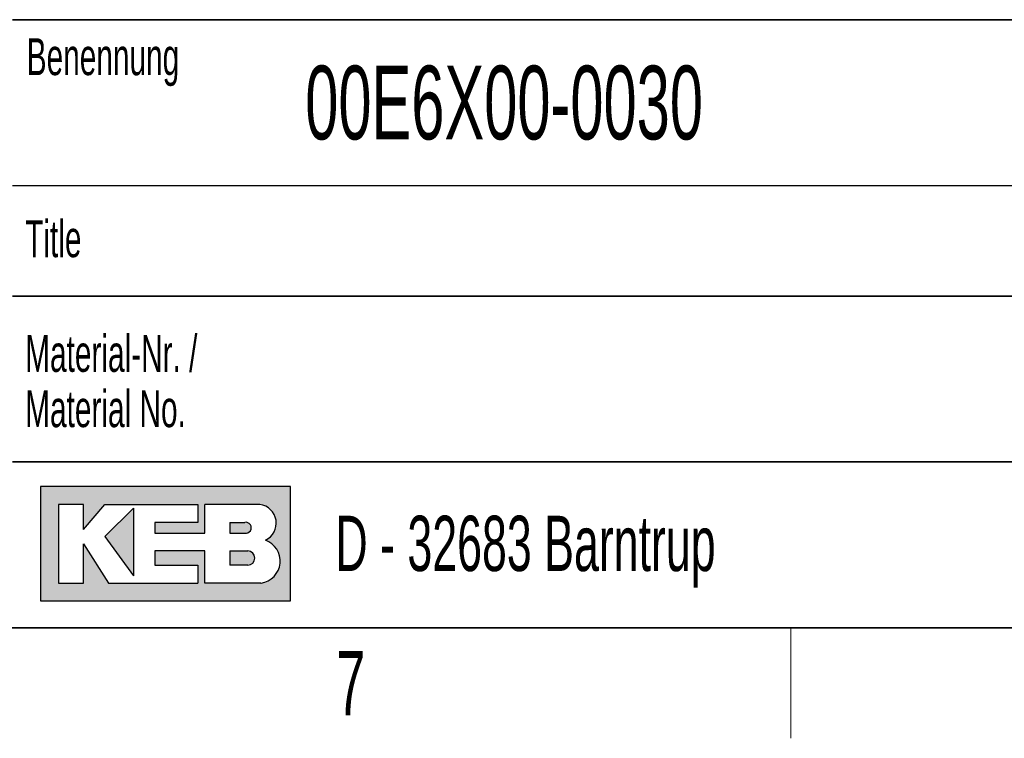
# Model space of a CAD drawing. Header units: millimetres. Extents: x 5 to 418, y 2 to 292.
# Tile 12 of 31: x 318 to 372, y 6 to 45. Entities that reach past the tile are written whole.
import ezdxf

# ---------------------------------------------------------------- set-up
doc = ezdxf.new("R2010")
doc.units = ezdxf.units.MM
doc.layers.add('SLD-0', color=7, linetype='Continuous')
doc.styles.add('SLDTEXTSTYLE0', font='TXT', dxfattribs={"width": 0.605})

msp = doc.modelspace()

# ---------------------------------------------------------------- hatches: boundary and pattern name
at = {"linetype": 'Continuous'}
h = msp.add_hatch(color=7, dxfattribs=at)
h.paths.add_polyline_path([(319.519086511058, 13.45626988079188), (333.083981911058, 13.45626988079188), (333.083981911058, 19.65736492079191), (319.519086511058, 19.65736492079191)], flags=0)
edge = h.paths.add_edge_path(flags=0)
edge.add_arc((331.3188604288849, 15.61738520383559), 1.20464082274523, -81.72003226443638, 70.1709600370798, ccw=False)
edge.add_line((331.4923410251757, 14.42530131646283), (331.480008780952, 14.42519098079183))
edge.add_line((331.480008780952, 14.42519098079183), (328.4331606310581, 14.42519098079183))
edge.add_line((328.4331606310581, 14.42519098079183), (328.4331606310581, 16.16924896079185))
edge.add_line((328.4331606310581, 16.16924896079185), (325.7201815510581, 16.16924896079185))
edge.add_line((325.7201815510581, 16.16924896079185), (325.7201815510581, 15.39411208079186))
edge.add_line((325.7201815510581, 15.39411208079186), (328.0455921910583, 15.39411208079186))
edge.add_line((328.0455921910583, 15.39411208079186), (328.0455921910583, 14.42519098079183))
edge.add_line((328.0455921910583, 14.42519098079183), (323.2009866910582, 14.42519098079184))
edge.add_line((323.2009866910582, 14.42519098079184), (321.8444971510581, 16.55681740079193))
edge.add_line((321.8444971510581, 16.55681740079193), (321.8444971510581, 14.42519098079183))
edge.add_line((321.8444971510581, 14.42519098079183), (320.4880076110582, 14.42519098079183))
edge.add_line((320.4880076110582, 14.42519098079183), (320.4880076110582, 18.68844382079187))
edge.add_line((320.4880076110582, 18.68844382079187), (321.8444971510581, 18.68844382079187))
edge.add_line((321.8444971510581, 18.68844382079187), (321.8444971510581, 17.33195428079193))
edge.add_line((321.8444971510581, 17.33195428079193), (323.0072024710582, 18.68844382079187))
edge.add_line((323.0072024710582, 18.68844382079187), (328.0455921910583, 18.68844382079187))
edge.add_line((328.0455921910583, 18.68844382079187), (328.0455921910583, 17.71952272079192))
edge.add_line((328.0455921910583, 17.71952272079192), (325.7201815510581, 17.71952272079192))
edge.add_line((325.7201815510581, 17.71952272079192), (325.7201815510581, 17.13817006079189))
edge.add_line((325.7201815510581, 17.13817006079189), (328.4331606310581, 17.13817006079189))
edge.add_line((328.4331606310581, 17.13817006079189), (328.4331606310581, 18.68844382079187))
edge.add_line((328.4331606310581, 18.68844382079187), (331.4242487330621, 18.68844382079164))
edge.add_line((331.4242487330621, 18.68844382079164), (331.4256482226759, 18.68844382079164))
edge.add_line((331.4256482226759, 18.68844382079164), (331.4259454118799, 18.68845828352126))
edge.add_arc((331.2860949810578, 17.67430640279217), 1.023749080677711, -64.45894120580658, 82.14849338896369, ccw=False)
msp.add_hatch(color=7, dxfattribs=at).paths.add_polyline_path([(324.5574762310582, 14.81275942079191), (324.557476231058, 18.49465960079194), (323.0072024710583, 16.94438584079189)], flags=0)
h = msp.add_hatch(color=7, dxfattribs=at)
edge = h.paths.add_edge_path(flags=0)
edge.add_line((329.7896501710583, 17.13817006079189), (330.6013652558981, 17.13817006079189))
edge.add_arc((330.6568434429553, 17.42884639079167), 0.2959232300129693, 259.1945394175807, 460.8054605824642)
edge.add_line((330.6013652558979, 17.71952272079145), (329.7896501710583, 17.71952272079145))
edge.add_line((329.7896501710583, 17.71952272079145), (329.7896501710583, 17.13817006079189))
h = msp.add_hatch(color=7, dxfattribs=at)
edge = h.paths.add_edge_path(flags=0)
edge.add_line((329.7896501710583, 15.39411208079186), (330.7588584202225, 15.39411208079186))
edge.add_arc((330.7588584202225, 15.78168052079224), 0.3875684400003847, 270.0000000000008, 450.0000000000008)
edge.add_line((330.7588584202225, 16.16924896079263), (330.7386620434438, 16.16924896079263))
edge.add_line((330.7386620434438, 16.16924896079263), (329.7896501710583, 16.16924896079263))
edge.add_line((329.7896501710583, 16.16924896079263), (329.7896501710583, 15.39411208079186))

# ---------------------------------------------------------------- linework, layer by layer
at = {"layer": 'SLD-0', "lineweight": 35}
for p, q in [((318, 45), (408, 45)), ((408, 30), (318, 30)), ((318, 21), (390, 21)), ((26, 12), (408, 12)), ((408, 12), (318, 12))]:
    msp.add_line(p, q, dxfattribs=at)
at = {"layer": 'SLD-0'}
for p, q in [((318, 36), (408, 36)), ((331.4242487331, 18.6884438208), (331.4256482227, 18.6884438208)), ((331.4256482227, 18.6884438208), (331.4259454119, 18.6884582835)), ((331.480008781, 14.4251909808), (331.4923410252, 14.4253013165))]:
    msp.add_line(p, q, dxfattribs=at)
at = {"layer": 'SLD-0', "linetype": 'Continuous'}
for p, q in [((333.0839819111, 19.6573649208), (319.5190865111, 19.6573649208)), ((319.5190865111, 19.6573649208), (319.5190865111, 13.4562698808)), ((333.0839819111, 13.4562698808), (333.0839819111, 19.6573649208)), ((321.8444971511, 18.6884438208), (320.4880076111, 18.6884438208)), ((320.4880076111, 18.6884438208), (320.4880076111, 14.4251909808)), ((321.8444971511, 17.3319542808), (323.0072024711, 18.6884438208)), ((321.8444971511, 17.3319542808), (321.8444971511, 18.6884438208)), ((323.0072024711, 18.6884438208), (328.0455921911, 18.6884438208)), ((324.5574762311, 18.4946596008), (323.0072024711, 16.9443858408)), ((324.5574762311, 18.4946596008), (324.5574762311, 14.8127594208)), ((328.0455921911, 18.6884438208), (328.0455921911, 17.7195227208)), ((331.4242487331, 18.6884438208), (328.4331606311, 18.6884438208)), ((328.4331606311, 17.1381700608), (328.4331606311, 18.6884438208)), ((331.4242487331, 18.6884438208), (331.4256482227, 18.6884438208)), ((331.4256482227, 18.6884438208), (331.4259454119, 18.6884582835)), ((325.7201815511, 17.7195227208), (325.7201815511, 17.1381700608)), ((328.0455921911, 17.7195227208), (325.7201815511, 17.7195227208)), ((329.7896501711, 17.7195227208), (330.6013652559, 17.7195227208)), ((329.7896501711, 17.7195227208), (329.7896501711, 17.1381700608)), ((325.7201815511, 17.1381700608), (328.4331606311, 17.1381700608)), ((329.7896501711, 17.1381700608), (330.6013652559, 17.1381700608)), ((323.0072024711, 16.9443858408), (324.5574762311, 14.8127594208)), ((321.8444971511, 14.4251909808), (321.8444971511, 16.5568174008)), ((321.8444971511, 16.5568174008), (323.2009866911, 14.4251909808)), ((325.7201815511, 16.1692489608), (325.7201815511, 15.3941120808)), ((328.4331606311, 16.1692489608), (325.7201815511, 16.1692489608)), ((328.4331606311, 14.4251909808), (328.4331606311, 16.1692489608)), ((329.7896501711, 16.1692489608), (330.7588584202, 16.1692489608)), ((329.7896501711, 16.1692489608), (329.7896501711, 15.3941120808)), ((330.7386620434, 16.1692489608), (330.7588584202, 16.1692489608)), ((325.7201815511, 15.3941120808), (328.0455921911, 15.3941120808)), ((328.0455921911, 15.3941120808), (328.0455921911, 14.4251909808)), ((330.7588584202, 15.3941120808), (329.7896501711, 15.3941120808)), ((320.4880076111, 14.4251909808), (321.8444971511, 14.4251909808)), ((323.2009866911, 14.4251909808), (328.0455921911, 14.4251909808)), ((331.480008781, 14.4251909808), (328.4331606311, 14.4251909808)), ((331.480008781, 14.4251909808), (331.4923410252, 14.4253013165)), ((319.5190865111, 13.4562698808), (333.0839819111, 13.4562698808))]:
    msp.add_line(p, q, dxfattribs=at)
at = {"layer": 'SLD-0', "lineweight": 18}
msp.add_line((360.25, 6), (360.25, 12), dxfattribs=at)
at = {"layer": 'SLD-0', "linetype": 'Continuous'}
for centre, radius, start, end in [((331.2860949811, 17.6743064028), 1.023749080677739, 295.5410587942, 82.148493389), ((330.656843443, 17.4288463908), 0.2959232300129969, 259.1945394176, 100.8054605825), ((331.3188604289, 15.6173852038), 1.204640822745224, 278.2799677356, 70.1709600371), ((330.7588584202, 15.7816805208), 0.3875684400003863, 270, 90)]:
    msp.add_arc(centre, radius, start, end, dxfattribs=at)

# ---------------------------------------------------------------- texts
at = {"layer": 'SLD-0', "style": 'SLDTEXTSTYLE0'}
for s, insert, char_height, attachment_point in [('Benennung', (318.7636716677, 43.9908879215), 2, 1), ('00E6X00-0030', (333.8826865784, 42.5045188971), 4, 1), ('Title', (318.6797653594, 34.1107265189), 2, 1), ('Material-Nr. /', (318.6797653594, 27.8878268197), 2, 1), ('Material No.', (318.6797653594, 24.8878267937), 2, 1), ('D - 32683 Barntrup', (335.5202035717, 18.0786992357), 3, 1), ('7', (336.3527123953, 10.7429955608), 3.5, 2)]:
    msp.add_mtext(s, dxfattribs=dict(at, insert=insert, char_height=char_height, attachment_point=attachment_point))

doc.saveas('drawing.dxf')
